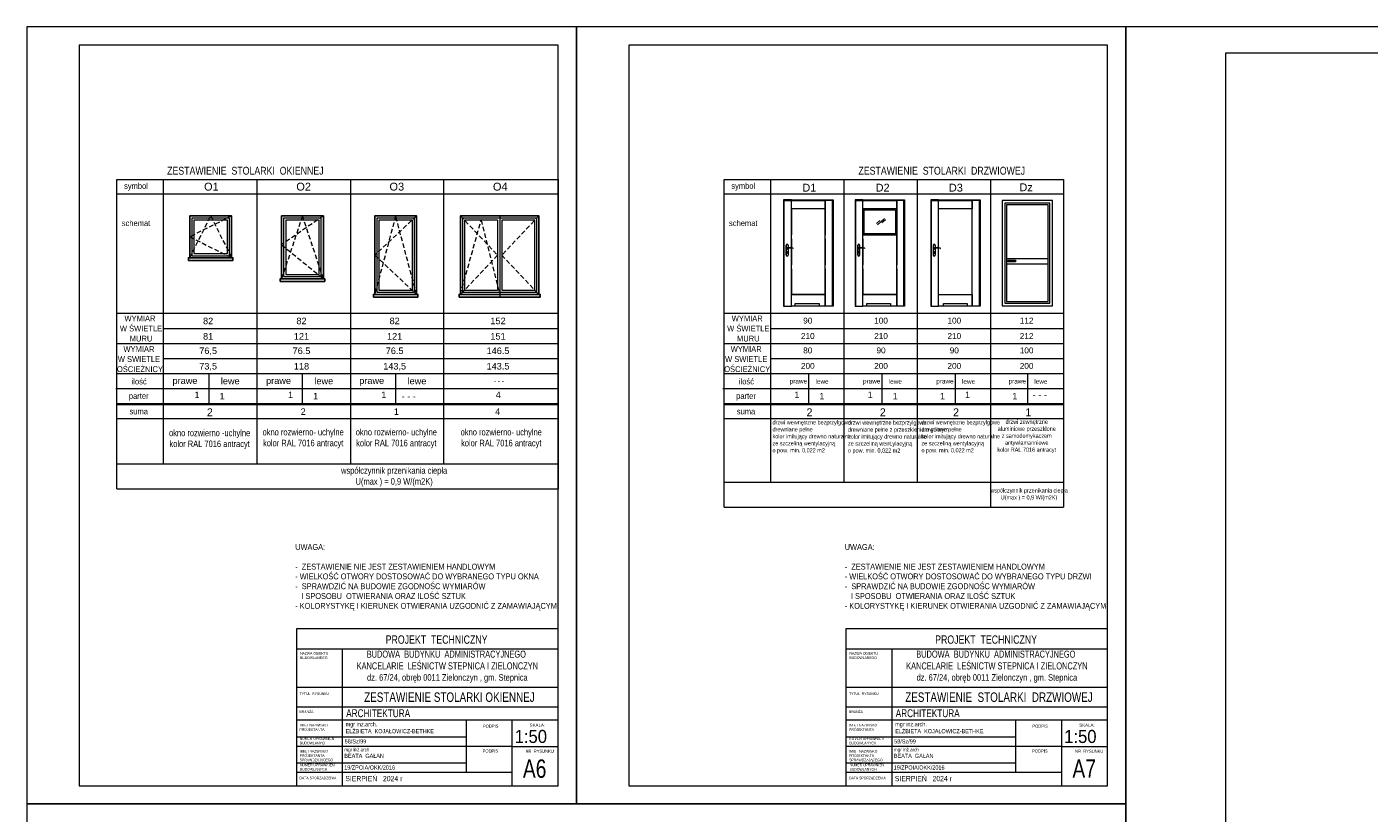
# Model space of a CAD drawing. Header units: inches. Extents: x 0 to 77643, y -44170 to 0.
# Tile 46 of 159: x 67629 to 70194, y -42037 to -40535. Entities that reach past the tile are written whole.
import ezdxf
from ezdxf.enums import TextEntityAlignment as Align

# ---------------------------------------------------------------- set-up
doc = ezdxf.new("R2010")
doc.units = ezdxf.units.IN
doc.header["$MEASUREMENT"] = 0
doc.linetypes.add('HIDDEN', pattern=[0.375, 0.25, -0.125])
for name, color, linetype, lineweight in [('A--tabelka rysunku', 7, 'Continuous', 0), ('p--elewacja', 46, 'Continuous', 25), ('p--elewacja cienka', 251, 'Continuous', 0), ('p--zestawienie stolarki', 254, 'Continuous', 0)]:
    doc.layers.add(name, color=color, linetype=linetype, lineweight=lineweight)
doc.styles.add('1-50', font='arial.ttf', dxfattribs={"width": 0.75, "height": 12.5})
doc.styles.add('1-500', font='arial.ttf', dxfattribs={"width": 0.75, "height": 1.25})
doc.styles.add('Arial narrow', font='arial.ttf', dxfattribs={"width": 0.75})
doc.styles.get("Standard").update_dxf_attribs({"font": 'arial.ttf', "width": 0.75})
doc.styles.add('STYL-1', font='arial.ttf', dxfattribs={"width": 0.75})

msp = doc.modelspace()

# ---------------------------------------------------------------- linework, layer by layer
at = {"layer": 'A--tabelka rysunku', "linetype": 'Continuous'}
for p, q in [((68643.8043, -41684.6055), (68143.8043, -41684.6055)), ((69693.8043, -41684.6055), (69193.8043, -41684.6055)), ((68643.8043, -41723.66808), (68143.8043, -41723.66808)), ((68231.3043, -41723.66808), (68231.3043, -41984.6055)), ((69693.8043, -41723.66808), (69193.8043, -41723.66808)), ((69281.3043, -41723.66808), (69281.3043, -41984.6055)), ((68643.8043, -41797.1055), (68143.8043, -41797.1055)), ((68643.8043, -41797.1055), (68143.8043, -41797.1055)), ((69693.8043, -41797.1055), (69193.8043, -41797.1055)), ((69693.8043, -41797.1055), (69193.8043, -41797.1055)), ((68643.8043, -41834.6055), (68143.8043, -41834.6055)), ((69693.8043, -41834.6055), (69193.8043, -41834.6055)), ((68643.8043, -41859.6055), (68143.8043, -41859.6055)), ((68468.8043, -41959.6055), (68468.8043, -41859.6055)), ((68556.3043, -41984.6055), (68556.3043, -41859.6055)), ((69693.8043, -41859.6055), (69193.8043, -41859.6055)), ((69518.8043, -41959.6055), (69518.8043, -41859.6055)), ((69606.3043, -41984.6055), (69606.3043, -41859.6055)), ((68468.8043, -41891.6055), (68143.8043, -41891.6055)), ((69518.8043, -41891.6055), (69193.8043, -41891.6055)), ((68556.3043, -41909.6055), (68143.8043, -41909.6055)), ((68556.3043, -41909.6055), (68643.8043, -41909.6055)), ((69606.3043, -41909.6055), (69193.8043, -41909.6055)), ((69606.3043, -41909.6055), (69693.8043, -41909.6055)), ((68468.8043, -41941.6055), (68143.8043, -41941.6055)), ((68556.3043, -41959.6055), (68143.8043, -41959.6055)), ((69518.8043, -41941.6055), (69193.8043, -41941.6055)), ((69606.3043, -41959.6055), (69193.8043, -41959.6055))]:
    msp.add_line(p, q, dxfattribs=at)
for points in [[(67628.8043, -42019.6055), (68678.8043, -42019.6055), (68678.8043, -40534.6055), (67628.8043, -40534.6055)], [(68678.8043, -42019.6055), (69728.8043, -42019.6055), (69728.8043, -40534.6055), (68678.8043, -40534.6055)], [(69728.8043, -43504.6055), (73928.8043, -43504.6055), (73928.8043, -40534.6055), (69728.8043, -40534.6055)], [(67728.8043, -41984.6055), (68643.8043, -41984.6055), (68643.8043, -40569.6055), (67728.8043, -40569.6055)], [(68778.8043, -41984.6055), (69693.8043, -41984.6055), (69693.8043, -40569.6055), (68778.8043, -40569.6055)], [(69918.8043, -43454.6055), (73878.8043, -43454.6055), (73878.8043, -40584.6055), (69918.8043, -40584.6055)], [(68143.8043, -41984.6055), (68643.8043, -41984.6055), (68643.8043, -41684.6055), (68143.8043, -41684.6055)], [(69193.8043, -41984.6055), (69693.8043, -41984.6055), (69693.8043, -41684.6055), (69193.8043, -41684.6055)], [(67628.8043, -43504.6055), (69728.8043, -43504.6055), (69728.8043, -42019.6055), (67628.8043, -42019.6055)], [(67628.8043, -43504.6055), (69728.8043, -43504.6055), (69728.8043, -42019.6055), (67628.8043, -42019.6055)]]:
    msp.add_lwpolyline(points, close=True, dxfattribs=at)
at = {"layer": 'p--elewacja', "ltscale": 35}
for points in [[(67940.11752, -40975.89274), (68020.11752, -40975.89274), (68020.11752, -40895.89274), (67940.11752, -40895.89274)], [(68115.47075, -41015.89274), (68195.47075, -41015.89274), (68195.47075, -40895.89274), (68115.47075, -40895.89274)], [(68293.47075, -41045.89274), (68373.47075, -41045.89274), (68373.47075, -40895.89274), (68293.47075, -40895.89274)], [(68457.24229, -41045.89274), (68607.24229, -41045.89274), (68607.24229, -40895.89274), (68457.24229, -40895.89274)], [(67937.61752, -40980.89274), (68022.61752, -40980.89274), (68022.61752, -40975.89274), (67937.61752, -40975.89274)], [(68112.97075, -41020.89274), (68197.97075, -41020.89274), (68197.97075, -41015.89274), (68112.97075, -41015.89274)], [(68290.97075, -41050.89274), (68375.97075, -41050.89274), (68375.97075, -41045.89274), (68290.97075, -41045.89274)], [(68454.74229, -41050.89274), (68609.74229, -41050.89274), (68609.74229, -41045.89274), (68454.74229, -41045.89274)]]:
    msp.add_lwpolyline(points, close=True, dxfattribs=at)
at = {"layer": 'p--elewacja cienka', "linetype": 'Continuous', "lineweight": 5}
for p, q in [((69089.78153, -40866.62855), (69154.18199, -40866.62855)), ((69089.79699, -40882.34355), (69089.79699, -40931.96355)), ((69154.16699, -40882.34355), (69089.79699, -40882.34355)), ((69154.16699, -40882.34355), (69154.16699, -40931.96355)), ((69226.42985, -40866.62855), (69290.83032, -40866.62855)), ((69226.44532, -40882.34355), (69226.44532, -40931.96355)), ((69290.81532, -40882.34355), (69226.44532, -40882.34355)), ((69290.81532, -40882.34355), (69290.81532, -40931.96355)), ((69370.83014, -40866.62855), (69435.2306, -40866.62855)), ((69258.73474, -40904.51386), (69252.13743, -40910.39147)), ((69267.32767, -40900.87624), (69254.13305, -40912.63145)), ((69269.32329, -40903.11621), (69262.72598, -40908.99382)), ((69226.43032, -40931.97855), (69290.83032, -40931.97855)), ((69226.43032, -40939.47855), (69226.43032, -40931.97855)), ((69290.81532, -40931.96355), (69226.44532, -40931.96355)), ((69290.83032, -40931.97855), (69290.83032, -40939.47855)), ((69079.78199, -40951.87855), (69079.78199, -40971.07855)), ((69079.98199, -40971.07855), (69079.98199, -40951.87855)), ((69083.18199, -40951.87855), (69083.18199, -40956.76326)), ((69083.18199, -40958.22504), (69083.18199, -40971.07855)), ((69083.38199, -40951.87855), (69083.38199, -40956.73297)), ((69083.38199, -40958.16775), (69083.38199, -40971.07855)), ((69089.79699, -40939.49355), (69089.79699, -40989.11355)), ((69154.16699, -40939.49355), (69154.16699, -40989.11355)), ((69216.43032, -40951.87855), (69216.43032, -40971.07855)), ((69216.63032, -40971.07855), (69216.63032, -40951.87855)), ((69219.83032, -40951.87855), (69219.83032, -40956.76326)), ((69219.83032, -40958.22504), (69219.83032, -40971.07855)), ((69220.03032, -40951.87855), (69220.03032, -40956.73297)), ((69220.03032, -40958.16775), (69220.03032, -40971.07855)), ((69226.44532, -40939.49355), (69226.44532, -40989.11355)), ((69290.81532, -40939.49355), (69290.81532, -40989.11355)), ((69360.8306, -40951.87855), (69360.8306, -40971.07855)), ((69361.0306, -40971.07855), (69361.0306, -40951.87855)), ((69364.2306, -40951.87855), (69364.2306, -40956.76326)), ((69364.2306, -40958.22504), (69364.2306, -40971.07855)), ((69364.4306, -40951.87855), (69364.4306, -40956.73297)), ((69364.4306, -40958.16775), (69364.4306, -40971.07855)), ((69081.08199, -40966.92855), (69081.08199, -40965.66594)), ((69082.08199, -40966.92855), (69082.08199, -40965.66594)), ((69217.73032, -40966.92855), (69217.73032, -40965.66594)), ((69218.73032, -40966.92855), (69218.73032, -40965.66594)), ((69362.1306, -40966.92855), (69362.1306, -40965.66594)), ((69363.1306, -40966.92855), (69363.1306, -40965.66594)), ((69089.79699, -40996.69355), (69089.79699, -41046.31355)), ((69154.16699, -40996.69355), (69154.16699, -41046.31355)), ((69226.44532, -40996.69355), (69226.44532, -41046.31355)), ((69290.81532, -40996.69355), (69290.81532, -41046.31355)), ((69154.16699, -41046.31355), (69089.79699, -41046.31355)), ((69290.81532, -41046.31355), (69226.44532, -41046.31355))]:
    msp.add_line(p, q, dxfattribs=at)
at = {"layer": 'p--elewacja cienka', "lineweight": 5}
for p, q in [((68528.24229, -40903.89274), (68528.24229, -41037.89274)), ((68532.24229, -40895.89274), (68532.24229, -41050.89274)), ((68536.24229, -40903.89274), (68536.24229, -41037.89274))]:
    msp.add_line(p, q, dxfattribs=at)
at = {"layer": 'p--elewacja cienka', "ltscale": 35}
for p, q in [((69500.49064, -40977.5135), (69580.49064, -40977.5135)), ((69500.49064, -40987.5135), (69580.49064, -40987.5135))]:
    msp.add_line(p, q, dxfattribs=at)
at = {"layer": 'p--elewacja cienka', "linetype": 'Continuous', "lineweight": 5}
for points in [[(69089.78199, -41068.32855), (69089.78199, -40865.32855), (69074.78199, -40865.32855), (69074.78199, -41068.32855)], [(69089.78199, -40865.32855), (69154.18199, -40865.32855), (69154.18199, -40882.32855), (69089.78199, -40882.32855)], [(69154.18199, -41068.32855), (69154.18199, -40865.32855), (69169.18199, -40865.32855), (69169.18199, -41068.32855)], [(69226.43032, -41068.32855), (69226.43032, -40865.32855), (69211.43032, -40865.32855), (69211.43032, -41068.32855)], [(69226.43032, -40865.32855), (69290.83032, -40865.32855), (69290.83032, -40882.32855), (69226.43032, -40882.32855)], [(69290.83032, -41068.32855), (69290.83032, -40865.32855), (69305.83032, -40865.32855), (69305.83032, -41068.32855)], [(69370.8306, -41068.32855), (69370.8306, -40865.32855), (69355.8306, -40865.32855), (69355.8306, -41068.32855)], [(69370.8306, -40865.32855), (69435.2306, -40865.32855), (69435.2306, -40882.32855), (69370.8306, -40882.32855)], [(69435.2306, -41068.32855), (69435.2306, -40865.32855), (69450.2306, -40865.32855), (69450.2306, -41068.32855)], [(69228.43032, -40884.34355), (69288.83032, -40884.34355), (69288.83032, -40929.97855), (69228.43032, -40929.97855)], [(69089.78199, -41046.32855), (69154.18199, -41046.32855), (69154.18199, -41068.32855), (69089.78199, -41068.32855)], [(69226.43032, -41046.32855), (69290.83032, -41046.32855), (69290.83032, -41068.32855), (69226.43032, -41068.32855)], [(69370.8306, -41046.32855), (69435.2306, -41046.32855), (69435.2306, -41068.32855), (69370.8306, -41068.32855)], [(69096.99128, -41063.53051), (69142.57271, -41063.53051), (69142.57271, -41068.32855), (69096.99128, -41068.32855)], [(69233.6396, -41063.53051), (69279.22103, -41063.53051), (69279.22103, -41068.32855), (69233.6396, -41068.32855)], [(69380.23989, -41063.53051), (69425.82132, -41063.53051), (69425.82132, -41068.32855), (69380.23989, -41068.32855)]]:
    msp.add_lwpolyline(points, close=True, dxfattribs=at)
for points in [[(69076.08199, -41068.32855), (69076.08199, -40866.62855), (69089.78199, -40866.62855)], [(69167.88199, -41068.32855), (69167.88199, -40866.62855), (69154.18199, -40866.62855)], [(69212.73032, -41068.32855), (69212.73032, -40866.62855), (69226.43032, -40866.62855)], [(69304.53032, -41068.32855), (69304.53032, -40866.62855), (69290.83032, -40866.62855)], [(69357.1306, -41068.32855), (69357.1306, -40866.62855), (69370.8306, -40866.62855)], [(69448.9306, -41068.32855), (69448.9306, -40866.62855), (69435.2306, -40866.62855)], [(69435.2306, -41068.32855), (69370.8306, -41068.32855)]]:
    msp.add_lwpolyline(points, dxfattribs=at)
at = {"layer": 'p--elewacja cienka', "ltscale": 35}
for points in [[(69492.49064, -41067.5135), (69588.49064, -41067.5135), (69588.49064, -40866.5135), (69492.49064, -40866.5135)], [(69497.49064, -41062.5135), (69583.49064, -41062.5135), (69583.49064, -40871.5135), (69497.49064, -40871.5135)], [(69500.49064, -41059.5135), (69580.49064, -41059.5135), (69580.49064, -40874.5135), (69500.49064, -40874.5135)], [(69502.98319, -40980.39238), (69518.15087, -40980.39238), (69518.15087, -40983.56174), (69502.98319, -40983.56174)]]:
    msp.add_lwpolyline(points, close=True, dxfattribs=at)
at = {"layer": 'p--elewacja cienka', "linetype": 'HIDDEN', "lineweight": 5, "ltscale": 35}
for points in [[(67940.11752, -40975.89274), (67980.11752, -40895.89274), (68020.11752, -40975.89274)], [(68020.11752, -40895.89274), (67940.11752, -40935.89274), (68020.11752, -40975.89274)], [(68195.47075, -40895.89274), (68115.47075, -40950.89274), (68195.47075, -41015.89274), (68155.47075, -40895.89274), (68115.47075, -41015.89274)], [(68373.47075, -40895.89274), (68293.47075, -40970.89274), (68373.47075, -41045.89274), (68333.47075, -40895.89274), (68293.47075, -41045.89274)], [(68457.24229, -40895.89274), (68528.24229, -40970.89274), (68457.24229, -41045.89274), (68496.74229, -40903.89274), (68532.24229, -41045.89274)], [(68607.24229, -40895.89274), (68536.24229, -40970.89274), (68607.24229, -41045.89274)]]:
    msp.add_lwpolyline(points, dxfattribs=at)
at = {"layer": 'p--elewacja cienka', "lineweight": 5}
for points in [[(67944.11752, -40971.89274), (68016.11752, -40971.89274), (68016.11752, -40899.89274), (67944.11752, -40899.89274)], [(67948.11752, -40967.89274), (68012.11752, -40967.89274), (68012.11752, -40903.89274), (67948.11752, -40903.89274)], [(68119.47075, -41011.89274), (68191.47075, -41011.89274), (68191.47075, -40899.89274), (68119.47075, -40899.89274)], [(68123.47075, -41007.89274), (68187.47075, -41007.89274), (68187.47075, -40903.89274), (68123.47075, -40903.89274)], [(68297.47075, -41041.89274), (68369.47075, -41041.89274), (68369.47075, -40899.89274), (68297.47075, -40899.89274)], [(68301.47075, -41037.89274), (68365.47075, -41037.89274), (68365.47075, -40903.89274), (68301.47075, -40903.89274)], [(68461.24229, -41041.89274), (68603.24229, -41041.89274), (68603.24229, -40899.89274), (68461.24229, -40899.89274)]]:
    msp.add_lwpolyline(points, close=True, dxfattribs=at)
for points in [[(68528.24229, -40903.89274), (68465.24229, -40903.89274), (68465.24229, -41037.89274), (68528.24229, -41037.89274)], [(68536.24229, -41037.89274), (68599.24229, -41037.89274), (68599.24229, -40903.89274), (68536.24229, -40903.89274)]]:
    msp.add_lwpolyline(points, dxfattribs=at)
at = {"layer": 'p--elewacja cienka', "linetype": 'Continuous', "lineweight": 5}
for centre in [(69081.58199, -40951.17855), (69218.23032, -40951.17855), (69362.6306, -40951.17855), (69081.58199, -40971.77855), (69218.23032, -40971.77855), (69362.6306, -40971.77855)]:
    msp.add_circle(centre, 0.3, dxfattribs=at)
for centre, radius, start, end in [((69081.58199, -40951.87855), 1.8, 0, 180), ((69081.58199, -40951.87855), 1.6, 0, 180), ((69081.58199, -40957.92855), 0.85, 90, 311.71104734), ((69086.38191, -40977.21889), 20.70441, 71.11882725, 103.40487971), ((69088.126, -40975.10562), 17.58969, 73.63501166, 109.86976596), ((69092.94071, -40957.92855), 0.3316, 295.21793923, 64.78206077), ((69218.23032, -40951.87855), 1.8, 0, 180), ((69218.23032, -40951.87855), 1.6, 0, 180), ((69218.23032, -40957.92855), 0.85, 90, 311.71104734), ((69223.03024, -40977.21889), 20.70441, 71.11882725, 103.40487971), ((69224.77433, -40975.10562), 17.58969, 73.63501166, 109.86976596), ((69229.58904, -40957.92855), 0.3316, 295.21793923, 64.78206078), ((69362.6306, -40951.87855), 1.8, 0, 180), ((69362.6306, -40951.87855), 1.6, 0, 180), ((69362.6306, -40957.92855), 0.85, 90, 311.71104734), ((69367.43052, -40977.21889), 20.70441, 71.11882725, 103.40487971), ((69369.17462, -40975.10562), 17.58969, 73.63501166, 109.86976596), ((69373.98932, -40957.92855), 0.3316, 295.21793923, 64.78206077), ((69081.58199, -40971.07855), 1.8, 180, 0), ((69081.58199, -40971.07855), 1.6, 180, 0), ((69081.58199, -40964.97855), 0.85, 306.03187907, 233.96812093), ((69081.58199, -40966.92855), 0.5, 180, 0), ((69218.23032, -40971.07855), 1.8, 180, 0), ((69218.23032, -40971.07855), 1.6, 180, 0), ((69218.23032, -40964.97855), 0.85, 306.03187907, 233.96812093), ((69218.23032, -40966.92855), 0.5, 180, 0), ((69362.6306, -40971.07855), 1.8, 180, 0), ((69362.6306, -40971.07855), 1.6, 180, 0), ((69362.6306, -40964.97855), 0.85, 306.03187907, 233.96812093), ((69362.6306, -40966.92855), 0.5, 180, 0)]:
    msp.add_arc(centre, radius, start, end, dxfattribs=at)
at = {"layer": 'p--zestawienie stolarki'}
for p, q in [((67800.79018, -40826.17637), (68643.8043, -40826.17637)), ((67800.79018, -41417.21265), (67800.79018, -40826.17637)), ((67889.48969, -40826.17637), (67889.48969, -41369.36303)), ((68068.26123, -40826.17637), (68068.26123, -41369.36303)), ((68247.03276, -40826.17637), (68247.03276, -41369.36303)), ((68425.03276, -40826.17637), (68425.03276, -41369.36303)), ((68643.8043, -40826.17637), (68643.8043, -41417.21265)), ((68961.08248, -40826.17637), (69609.78199, -40826.17637)), ((68961.08248, -41452.69923), (68961.08248, -40826.17637)), ((69049.78199, -40826.17637), (69049.78199, -41404.84961)), ((69189.78199, -40826.17637), (69189.78199, -41404.84961)), ((69329.78199, -40826.17637), (69329.78199, -41404.84961)), ((69469.78199, -40826.17637), (69469.78199, -41452.69923)), ((69609.78199, -40826.17637), (69609.78199, -41452.69923)), ((67800.79018, -40853.67637), (68643.8043, -40853.67637)), ((68961.08248, -40853.67637), (69609.78199, -40853.67637)), ((67800.79018, -41081.95017), (68643.8043, -41081.95017)), ((68961.08248, -41081.95017), (69609.78199, -41081.95017)), ((67889.48969, -41110.70017), (68643.8043, -41110.70017)), ((69049.78199, -41110.70017), (69609.78199, -41110.70017)), ((67800.79018, -41139.45017), (68643.8043, -41139.45017)), ((68961.08248, -41139.45017), (69609.78199, -41139.45017)), ((67889.48969, -41168.20017), (68643.8043, -41168.20017)), ((69049.78199, -41168.20017), (69609.78199, -41168.20017)), ((67800.79018, -41196.95017), (68643.8043, -41196.95017)), ((67976.99912, -41254.45017), (67976.99912, -41196.95017)), ((68155.77066, -41254.45017), (68155.77066, -41196.95017)), ((68333.77066, -41254.45017), (68333.77066, -41196.95017)), ((68961.08248, -41196.95017), (69609.78199, -41196.95017)), ((69123.16525, -41254.45017), (69123.16525, -41196.95017)), ((69263.16525, -41254.45017), (69263.16525, -41196.95017)), ((69403.16525, -41254.45017), (69403.16525, -41196.95017)), ((69541.33549, -41254.45017), (69541.33549, -41196.95017)), ((67798.52854, -41225.70017), (68643.8043, -41225.70017)), ((67800.79018, -41225.70017), (68643.8043, -41225.70017)), ((67800.79018, -41225.70017), (68643.8043, -41225.70017)), ((68958.82084, -41225.70017), (69480.44338, -41225.70017)), ((68961.08248, -41225.70017), (69609.78199, -41225.70017)), ((68961.08248, -41225.70017), (69391.05761, -41225.70017)), ((67800.79018, -41254.45017), (68643.8043, -41254.45017)), ((67800.79018, -41254.45017), (68643.8043, -41254.45017)), ((67800.79018, -41254.45017), (68643.8043, -41254.45017)), ((67800.79018, -41255.95017), (68643.8043, -41255.95017)), ((68961.08248, -41254.45017), (69609.78199, -41254.45017)), ((68961.08248, -41254.45017), (69609.78199, -41254.45017)), ((68961.08248, -41254.45017), (69609.78199, -41254.45017)), ((68961.08248, -41255.95017), (69609.78199, -41255.95017)), ((67800.79018, -41283.20017), (68643.8043, -41283.20017)), ((68961.08248, -41283.20017), (69609.78199, -41283.20017)), ((67800.79018, -41369.36303), (68643.8043, -41369.36303)), ((67800.79018, -41417.21265), (68643.8043, -41417.21265)), ((68961.08248, -41404.84961), (69609.78199, -41404.84961)), ((68961.08248, -41452.69923), (69609.78199, -41452.69923))]:
    msp.add_line(p, q, dxfattribs=at)

# ---------------------------------------------------------------- texts
at = {"layer": 'A--tabelka rysunku', "linetype": 'Continuous', "style": 'Arial narrow', "width": 0.908571}
for p in [(68560.92786, -41878.04095), (69610.92786, -41878.04095)]:
    msp.add_text('1:50', height=25, dxfattribs=at).set_placement(p, align=Align.TOP_LEFT)
at = {"layer": 'A--tabelka rysunku', "linetype": 'Continuous', "style": 'Arial narrow'}
for p in [(68589.66465, -41865.94008), (69639.66465, -41865.94008)]:
    msp.add_text('SKALA:', height=6, dxfattribs=at).set_placement(p, align=Align.TOP_LEFT)
at = {"layer": 'A--tabelka rysunku', "linetype": 'Continuous'}
for s, insert, char_height, width, attachment_point, style in [('PROJEKT  TECHNICZNY', (68411.70994, -41697.39345), 16, 627.9821848, 2, 'Arial narrow'), ('PROJEKT  TECHNICZNY', (69461.70994, -41697.39345), 16, 627.9821848, 2, 'Arial narrow'), ('NAZWA OBIEKTU\\PBUDOWLANEGO', (68150.72904, -41729.34317), 5, 277.1763745, 1, 'Arial narrow'), ('NAZWA OBIEKTU\\PBUDOWLANEGO', (69200.72904, -41729.34317), 5, 277.1763745, 1, 'Arial narrow'), ('TYTUŁ  RYSUNKU', (68149.82331, -41806.37413), 5, 277.1763745, 1, 'Arial narrow'), ('ZESTAWIENIE STOLARKI OKIENNEJ', (68436.25044, -41806.4439), 18, 589.3761629, 2, 'STYL-1'), ('TYTUŁ  RYSUNKU', (69199.82331, -41806.37413), 5, 277.1763745, 1, 'Arial narrow'), ('ZESTAWIENIE  STOLARKI  DRZWIOWEJ', (69486.25044, -41806.4439), 18, 453.1331575, 2, 'STYL-1'), ('BRANŻA', (68149.82331, -41840.88083), 5, 277.1763745, 1, 'Arial narrow'), ('\\pxql;ARCHITEKTURA ', (68552.95805, -41838.67882), 15, 627.9821848, 2, 'Arial narrow'), ('BRANŻA', (69199.82331, -41840.88083), 5, 277.1763745, 1, 'Arial narrow'), ('\\pxql;ARCHITEKTURA ', (69602.95805, -41838.67882), 15, 627.9821848, 2, 'Arial narrow'), ('IMIĘ I NAZWISKO \\PPROJEKTANTA', (68149.82331, -41866.48853), 5, 277.1763745, 1, 'Arial narrow'), ('PODPIS ', (68500.15674, -41867.82497), 6, 277.1763745, 1, 'Arial narrow'), ('IMIĘ I NAZWISKO \\PPROJEKTANTA', (69199.82331, -41866.48853), 5, 277.1763745, 1, 'Arial narrow'), ('PODPIS ', (69550.15674, -41867.82497), 6, 277.1763745, 1, 'Arial narrow'), ('NUMER UPRAWNIEŃ \\PBUDOWLANYCH', (68150.26814, -41892.3514), 5, 277.1763745, 1, 'Arial narrow'), ('\\P58/Sz/99', (68236.1175, -41882.58562), 8, 277.1763745, 1, 'Arial narrow'), ('NUMER UPRAWNIEŃ \\PBUDOWLANYCH', (69200.26814, -41892.3514), 5, 277.1763745, 1, 'Arial narrow'), ('\\P58/Sz/99', (69286.1175, -41882.58562), 8, 277.1763745, 1, 'Arial narrow'), ('IMIĘ I NAZWISKO \\PPROJEKTANTA\\PSPRAWDZAJĄCEGO', (68150.1077, -41916.21746), 5, 277.1763745, 1, 'Arial narrow'), ('{\\H0.8333x;mgr inż.arch\\P}BEATA  GAŁAN    \\P    ', (68235.46273, -41912.49698), 8, 219.8917829, 1, 'Arial narrow'), ('PODPIS  ', (68499.58795, -41915.27875), 6, 277.1763745, 1, 'Arial narrow'), ('A6', (68576.6745, -41934.54074), 35, 65.0967, 1, 'Arial narrow'), ('NR  RYSUNKU', (68581.65046, -41915.81635), 6, 72.1461393, 1, 'Arial narrow'), ('IMIĘ I NAZWISKO \\PPROJEKTANTA\\PSPRAWDZAJĄCEGO', (69200.1077, -41916.21746), 5, 277.1763745, 1, 'Arial narrow'), ('{\\H0.8333x;mgr inż.arch\\P}BEATA  GAŁAN    \\P    ', (69285.46273, -41912.49698), 8, 219.8917829, 1, 'Arial narrow'), ('PODPIS  ', (69549.58795, -41915.27875), 6, 277.1763745, 1, 'Arial narrow'), ('NR  RYSUNKU', (69631.65046, -41915.81635), 6, 72.1461393, 1, 'Arial narrow'), ('NUMER UPRAWNIEŃ \\PBUDOWLANYCH', (68150.78843, -41942.36879), 5, 277.1763745, 1, 'Arial narrow'), (' 19/ZPOIA/OKK/2016\\P       ', (68232.23476, -41945.86824), 8, 219.8917829, 1, 'Arial narrow'), ('NUMER UPRAWNIEŃ \\PBUDOWLANYCH', (69200.78843, -41942.36879), 5, 277.1763745, 1, 'Arial narrow'), (' 19/ZPOIA/OKK/2016\\P       ', (69282.23476, -41945.86824), 8, 219.8917829, 1, 'Arial narrow'), ('A7', (69626.6745, -41934.54074), 35, 65.0967, 1, 'Arial narrow'), ('DATA SPORZĄDZENIA', (68149.82331, -41967.42973), 5, 277.1763745, 1, 'Arial narrow'), ('DATA SPORZĄDZENIA', (69199.82331, -41967.42973), 5, 277.1763745, 1, 'Arial narrow')]:
    msp.add_mtext(s, dxfattribs=dict(at, insert=insert, char_height=char_height, width=width, attachment_point=attachment_point, style=style))
at = {"layer": 'A--tabelka rysunku'}
for s, insert, char_height, width, attachment_point, style in [('{\\H0.75x;BUDOWA  BUDYNKU  ADMINISTRACYJNEGO\\P KANCELARIE  LEŚNICTW STEPNICA I ZIELONCZYN\\P\\H0.9259x; dz. 67/24, obręb 0011 Zielonczyn , gm. Stepnica}', (68430.31336, -41726.50195), 18, 597.2915595, 2, '1-500'), ('{\\H0.75x;BUDOWA  BUDYNKU  ADMINISTRACYJNEGO\\P KANCELARIE  LEŚNICTW STEPNICA I ZIELONCZYN\\P\\H0.9259x; dz. 67/24, obręb 0011 Zielonczyn , gm. Stepnica}', (69480.31336, -41726.50195), 18, 597.2915595, 2, '1-500'), ('SIERPIEŃ   2024 r', (68237.30743, -41966.03318), 10, 277.1763745, 1, 'Arial narrow'), ('SIERPIEŃ   2024 r', (69287.30743, -41966.03318), 10, 277.1763745, 1, 'Arial narrow')]:
    msp.add_mtext(s, dxfattribs=dict(at, insert=insert, char_height=char_height, width=width, attachment_point=attachment_point, style=style))
at = {"layer": 'A--tabelka rysunku', "linetype": 'Continuous', "char_height": 8, "width": 277.1763745, "attachment_point": 1}
for insert in [(68238.01705, -41863.12793), (69288.01705, -41863.12793)]:
    msp.add_mtext('{\\W0.75;mgr inż.arch.\\PELŻBIETA  KOJAŁOWICZ-BETHKE}', dxfattribs=dict(at, insert=insert))
at = {"layer": 'p--zestawienie stolarki', "width": 0.8}
for s, p in [('ZESTAWIENIE  STOLARKI  OKIENNEJ', (67896.83897, -40802.02014)), ('ZESTAWIENIE  STOLARKI  DRZWIOWEJ', (69217.73193, -40802.02014))]:
    msp.add_text(s, height=15, dxfattribs=at).set_placement(p, align=Align.TOP_LEFT)
at = {"layer": 'p--zestawienie stolarki'}
for s, height, width, p in [('symbol', 11.25, 0.8, (67837.39454, -40832.92282)), ('symbol', 11.25, 0.8, (68997.68684, -40832.92282)), ('schemat', 11.25, 0.8, (67837.39454, -40904.0636)), ('schemat', 11.25, 0.8, (68997.68684, -40904.0636)), ('WYMIAR', 11.25, 0.8, (67844.97704, -41086.20646)), ('WYMIAR', 11.25, 0.8, (69005.26934, -41086.20646)), (' W ŚWIETLE', 11.25, 0.8, (67844.97704, -41105.39763)), (' W ŚWIETLE', 11.25, 0.8, (69005.26934, -41105.39763)), (' MURU', 11.25, 0.8, (67844.97704, -41124.58881)), (' MURU', 11.25, 0.8, (69005.26934, -41124.58881)), ('W SWIETLE ', 11.25, 0.8, (67844.97704, -41163.87456)), ('WYMIAR ', 11.25, 0.8, (67844.97704, -41144.68338)), ('W SWIETLE ', 11.25, 0.8, (69005.26934, -41163.87456)), ('WYMIAR ', 11.25, 0.8, (69005.26934, -41144.68338)), ('OŚCIEŻNICY', 11.25, 0.8, (67844.97704, -41183.06573)), ('OŚCIEŻNICY', 11.25, 0.8, (69005.26934, -41183.06573)), ('ilość', 11.25, 0.8, (67843.39658, -41206.5469)), ('ilość', 11.25, 0.8, (69003.68888, -41206.5469)), ('parter', 11.25, 0.8, (67842.60635, -41234.20491)), ('parter', 11.25, 0.8, (69002.89866, -41234.20491)), ('suma', 11.25, 0.8, (67842.60635, -41263.7955)), ('2', 15, 0.970588, (67978.50372, -41263.5642)), ('suma', 11.25, 0.8, (69002.89866, -41263.7955)), ('2', 15, 0.970588, (69124.26325, -41263.5642)), ('2', 15, 0.970588, (69264.26325, -41263.5642)), ('2', 15, 0.970588, (69404.26325, -41263.5642)), ('1', 15, 0.970588, (69542.4335, -41263.5642))]:
    msp.add_text(s, height=height, dxfattribs=dict(at, width=width)).set_placement(p, align=Align.TOP_CENTER)
for s, height, p in [('O1', 15, (67981.40657, -40832.43643)), ('O2', 15, (68157.70668, -40832.43643)), ('O3', 15, (68335.70668, -40832.43643)), ('O4', 15, (68533.34139, -40832.43643)), ('D1', 15, (69123.95038, -40834.411)), ('D2', 15, (69263.95038, -40834.411)), ('D3', 15, (69403.95038, -40834.411)), ('Dz', 15, (69538.11962, -40833.64715)), ('90', 11.25, (69120.9603, -41090.3057)), ('100', 11.25, (69260.9603, -41090.3057)), ('100', 11.25, (69400.9603, -41090.3057)), ('112', 11.25, (69539.13054, -41090.3057)), ('210', 11.25, (69120.9603, -41119.71654)), ('210', 11.25, (69260.9603, -41119.71654)), ('210', 11.25, (69400.9603, -41119.71654)), ('212', 11.25, (69539.13054, -41119.71654)), ('80', 11.25, (69120.9603, -41147.28921)), ('90', 11.25, (69260.9603, -41147.28921)), ('90', 11.25, (69400.9603, -41147.28921)), ('100', 11.25, (69539.13054, -41147.28921)), ('200', 11.25, (69120.9603, -41176.8803)), ('200', 11.25, (69260.9603, -41176.8803)), ('200', 11.25, (69400.9603, -41176.8803)), ('200', 11.25, (69539.13054, -41176.8803)), ('- - - ', 8.75, (68532.41484, -41207.34357)), ('prawe', 8.75, (69103.0379, -41207.34357)), ('lewe', 8.75, (69148.24319, -41207.93065)), ('prawe', 8.75, (69243.0379, -41207.34357)), ('lewe', 8.75, (69288.24319, -41207.93065)), ('prawe', 8.75, (69383.0379, -41207.34357)), ('lewe', 8.75, (69428.24319, -41207.93065)), ('prawe', 8.75, (69521.20814, -41207.34357)), ('lewe', 8.75, (69566.41343, -41207.93065)), ('1', 12.5, (68180.60427, -41234.08725)), ('- - -', 12.5, (68358.60427, -41234.08725)), ('1', 12.5, (69100.16551, -41231.61794)), ('1', 12.5, (69147.99886, -41234.08725)), ('1', 12.5, (69240.16551, -41231.61794)), ('1', 12.5, (69287.99886, -41234.08725)), ('1', 12.5, (69378.33163, -41234.08725)), ('1', 12.5, (69426.16499, -41231.61794)), ('1', 12.5, (69516.50188, -41234.08725)), ('- - -', 12.5, (69564.33523, -41231.61794))]:
    msp.add_text(s, height=height, dxfattribs=at).set_placement(p, align=Align.TOP_CENTER)
at = {"layer": 'p--zestawienie stolarki', "style": '1-50'}
for s, p in [('82', (67975.20077, -41090.3057)), ('82', (68153.56571, -41090.3057)), ('82', (68331.56571, -41090.3057)), ('152', (68529.06788, -41090.3057)), ('81', (67975.20077, -41119.71654)), ('121', (68153.56571, -41119.71654)), ('121', (68331.56571, -41119.71654)), ('151', (68529.06788, -41119.71654)), ('76,5', (67975.20077, -41147.28921)), ('76.5', (68153.56571, -41147.28921)), ('76.5', (68331.56571, -41147.28921)), ('146.5', (68529.06788, -41147.28921)), ('73,5', (67975.20077, -41176.8803)), ('118', (68153.56571, -41176.8803)), ('143,5', (68331.56571, -41176.8803)), ('143.5', (68529.06788, -41176.8803)), ('prawe', (67930.93113, -41204.46127)), ('lewe', (68017.44929, -41205.04835)), ('prawe', (68109.70266, -41204.46127)), ('lewe', (68196.22083, -41205.04835)), ('prawe', (68287.70266, -41204.46127)), ('lewe', (68374.22083, -41205.04835)), ('1', (67953.99938, -41231.61794)), ('1', (68001.83273, -41234.08725)), ('1', (68132.77092, -41231.61794)), ('1', (68310.77092, -41231.61794)), ('4', (68529.54245, -41231.61794))]:
    msp.add_text(s, height=12.5, dxfattribs=at).set_placement(p, align=Align.TOP_CENTER)
at = {"layer": 'p--zestawienie stolarki', "style": '1-50', "width": 0.970588}
for s, p in [('2', (68156.86866, -41263.5642)), ('1', (68334.86866, -41263.5642)), ('4', (68528.38282, -41263.5642))]:
    msp.add_text(s, height=12.5, dxfattribs=at).set_placement(p, align=Align.TOP_CENTER)
at = {"layer": 'p--zestawienie stolarki'}
for s, insert, char_height, width, attachment_point in [('\\pxql;drzwi wewnętrzne bezprzylgowe\\P\\pxql;drewniane pełne\\P\\pxql;kolor imitujący drewno naturalne\\P\\pxql;ze szczeliną wentylacyjną\\P\\pxql;o pow. min. 0,022 m2', (69121.55125, -41286.38509), 8, 135.9415738, 2), ('\\pxql;drzwi wewnętrzne bezprzylgowe\\P\\pxql;drewniane pełne z przeszkleniem górnym\\P\\pxql;kolor imitujący drewno naturalne\\P\\pxql;ze szczeliną went.ylacyjną\\P\\pxql;o pow. min. 0,022 m2', (69271.13839, -41286.82087), 8, 146.8154827, 2), ('\\pxql;drzwi wewnętrzne bezprzylgowe\\P\\pxql;drewniane pełne\\P\\pxql;kolor imitujący drewno naturalne\\P\\pxql;ze szczeliną wentylacyjną\\P\\pxql;o pow. min. 0,022 m2', (69406.11507, -41286.38509), 8, 135.9415738, 2), ('drzwi zewnętrzne \\Paluminiowe przeszklone\\Pz samodomykaczem\\Pantywłamanniowe\\Pkolor RAL 7016 antracyt', (69539.3021, -41285.23356), 8, 148.125906, 2), ('\\pxqc;współczynnik przenikania ciepła \\P\\pxqc;U(max ) = 0,9 W/(m2K)', (69112.35633, -41416.39624), 8, 862.695, 1), ('UWAGA:\\P\\P-  ZESTAWIENIE NIE JEST ZESTAWIENIEM HANDLOWYM  \\P- WIELKOŚĆ OTWORY DOSTOSOWAĆ DO WYBRANEGO TYPU OKNA \\P-  SPRAWDZIĆ NA BUDOWIE ZGODNOŚC WYMIARÓW\\P   I SPOSOBU  OTWIERANIA ORAZ ILOŚĆ SZTUK\\P- KOLORYSTYKĘ I KIERUNEK OTWIERANIA UZGODNIĆ Z ZAMAWIAJĄCYM', (68141.58122, -41522.84804), 11.25, 973.1674065, 1), ('UWAGA:\\P\\P-  ZESTAWIENIE NIE JEST ZESTAWIENIEM HANDLOWYM  \\P- WIELKOŚĆ OTWORY DOSTOSOWAĆ DO WYBRANEGO TYPU DRZWI \\P-  SPRAWDZIĆ NA BUDOWIE ZGODNOŚC WYMIARÓW\\P   I SPOSOBU  OTWIERANIA ORAZ ILOŚĆ SZTUK\\P- KOLORYSTYKĘ I KIERUNEK OTWIERANIA UZGODNIĆ Z ZAMAWIAJĄCYM', (69191.58122, -41522.84804), 11.25, 973.1674065, 1)]:
    msp.add_mtext(s, dxfattribs=dict(at, insert=insert, char_height=char_height, width=width, attachment_point=attachment_point))
at = {"layer": 'p--zestawienie stolarki', "char_height": 12.5, "style": '1-50'}
for s, insert, width, attachment_point in [('okno rozwierno -uchylne\\Pkolor RAL 7016 antracyt', (67978.09123, -41304.26861), 153.9244481, 2), ('okno rozwierno- uchylne\\Pkolor RAL 7016 antracyt', (68156.79406, -41302.77866), 148.125906, 2), ('okno rozwierno- uchylne\\Pkolor RAL 7016 antracyt', (68334.79406, -41302.77866), 148.125906, 2), ('okno rozwierno- uchylne\\Pkolor RAL 7016 antracyt', (68535.27745, -41302.77866), 148.125906, 2), ('\\pxqc;współczynnik przenikania ciepła \\P\\pxqc;U(max ) = 0,9 W/(m2K)', (67899.26471, -41376.15369), 862.695, 1)]:
    msp.add_mtext(s, dxfattribs=dict(at, insert=insert, width=width, attachment_point=attachment_point))

doc.saveas('drawing.dxf')
